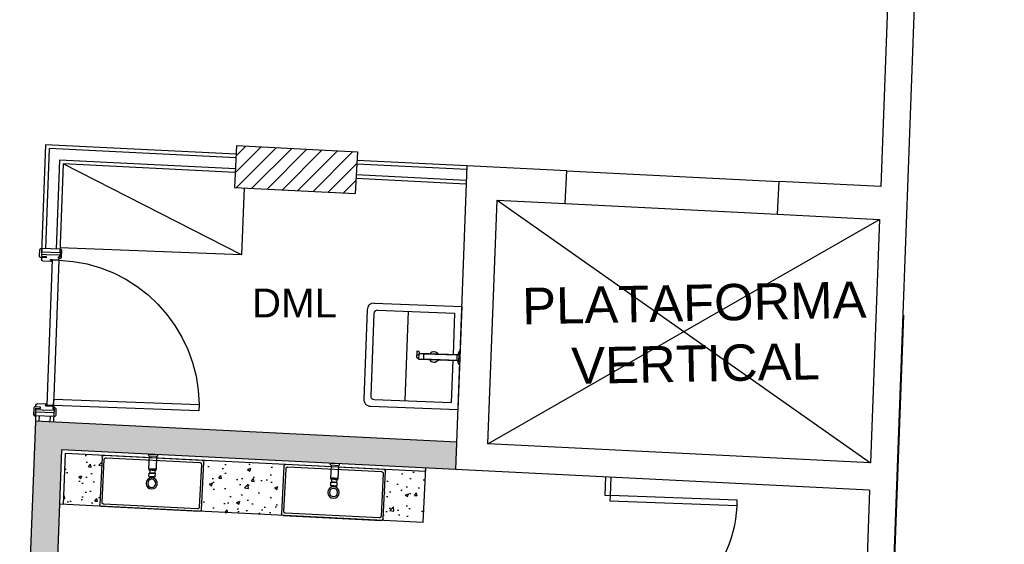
# Model space of a CAD drawing. Header units: inches. Extents: x 352 to 438, y 0 to 186.
# Tile 35 of 40: x 414.9 to 420.31, y 156.27 to 159.16. Entities that reach past the tile are written whole.
import ezdxf

# ---------------------------------------------------------------- set-up
doc = ezdxf.new("R2010")
doc.units = ezdxf.units.IN
doc.header["$MEASUREMENT"] = 0
doc.linetypes.add('DASHED2', pattern=[0.375, 0.25, -0.125])
for name, color, linetype in [('TJ-CONSTRUIR', 11, 'Continuous'), ('TJ-DIVISORIA', 96, 'Continuous'), ('TJ-DRYWALL', 132, 'Continuous'), ('TJ-ESQUADRIA2', 2, 'Continuous'), ('TJ-ESQUADRIAS', 2, 'Continuous'), ('TJ-GRANITOCORTE', 3, 'Continuous'), ('TJ-GRANITOVISTA', 2, 'Continuous'), ('TJ-HACHURA', 8, 'Continuous'), ('TJ-MARCENARIA', 2, 'Continuous'), ('TJ-MOBILIARIOHIDRO', 2, 'Continuous'), ('TJ-PAREDE', 5, 'Continuous'), ('TJ-PAREDECORTE', 5, 'Continuous'), ('TJ-PILARES', 6, 'Continuous'), ('TJ-PISO', 1, 'Continuous'), ('TJ-TEXTO01', 1, 'Continuous'), ('TJ-TEXTO03 1PARA100', 3, 'Continuous')]:
    doc.layers.add(name, color=color, linetype=linetype)
doc.styles.add('ARIAL', font='arial.ttf')
doc.styles.get("Standard").update_dxf_attribs({"font": 'arial.ttf'})

# ---------------------------------------------------------------- blocks, each defined once
blk = doc.blocks.new('TORNEIRA-PAREDE-DECA')
at = {"layer": 'TJ-MOBILIARIOHIDRO'}
for p, q in [((0.025, 0), (-0.025, 0)), ((-0.025, -0.0067), (-0.025, 0)), ((0.025, -0.0067), (0.025, 0)), ((-0.0193, -0.0097), (-0.022, -0.0097)), ((-0.0194, -0.0097), (-0.0194, -0.0816)), ((0.022, -0.0097), (-0.0193, -0.0097)), ((0.0194, -0.0816), (0.0194, -0.0097)), ((-0.0194, -0.0816), (-0.0193, -0.0816)), ((-0.0194, -0.0816), (-0.0194, -0.0865)), ((-0.0194, -0.0816), (0, -0.0816)), ((-0.0194, -0.0865), (-0.0194, -0.0865)), ((-0.0183, -0.0876), (-0.0194, -0.0865)), ((-0.0193, -0.0816), (-0.0193, -0.0865)), ((-0.0183, -0.0876), (0.0161, -0.0876)), ((-0.0154, -0.1039), (-0.0175, -0.1039)), ((-0.0175, -0.1221), (-0.0175, -0.1039)), ((-0.0156, -0.1039), (-0.0136, -0.1039)), ((0.0175, -0.1039), (-0.0154, -0.1039)), ((-0.0149, -0.0816), (-0.0125, -0.0816)), ((-0.0149, -0.0816), (-0.0149, -0.0866)), ((-0.0125, -0.0866), (-0.0149, -0.0866)), ((-0.0142, -0.0886), (-0.0142, -0.1039)), ((-0.0135, -0.1039), (-0.0136, -0.1039)), ((-0.0135, -0.1039), (-0.0001, -0.1039)), ((-0.0125, -0.0816), (-0.0125, -0.0866)), ((-0.0017, -0.0816), (0.0017, -0.0816)), ((-0.0017, -0.0816), (-0.0017, -0.0866)), ((0.0017, -0.0866), (-0.0017, -0.0866)), ((0, -0.1039), (-0.0001, -0.1039)), ((0, -0.0816), (0.0194, -0.0816)), ((0.0001, -0.1039), (0, -0.1039)), ((0.0001, -0.1039), (0.0135, -0.1039)), ((0.0017, -0.0816), (0.0017, -0.0866)), ((0.0125, -0.0816), (0.0148, -0.0816)), ((0.0125, -0.0816), (0.0125, -0.0866)), ((0.0125, -0.0866), (0.0148, -0.0866)), ((0.0136, -0.1039), (0.0135, -0.1039)), ((0.0136, -0.1039), (0.0137, -0.1039)), ((0.0137, -0.1039), (0.0156, -0.1039)), ((0.0142, -0.0886), (0.0142, -0.1039)), ((0.0148, -0.0816), (0.0148, -0.0866)), ((0.0161, -0.0876), (0.0184, -0.0876)), ((0.0175, -0.1221), (0.0175, -0.1039)), ((0.0184, -0.0876), (0.0194, -0.0866)), ((0.0193, -0.0816), (0.0194, -0.0816)), ((0.0193, -0.0816), (0.0193, -0.0866)), ((0.0193, -0.0866), (0.0194, -0.0866)), ((0.0194, -0.0816), (0.0194, -0.0866)), ((-0.0137, -0.1241), (-0.0156, -0.1241))]:
    blk.add_line(p, q, dxfattribs=at)
for points in [[(-0.0149, -0.0866), (-0.015, -0.0867), (-0.0152, -0.0868), (-0.0153, -0.0869), (-0.0154, -0.0869), (-0.0155, -0.087), (-0.0156, -0.087), (-0.0157, -0.0871), (-0.0158, -0.0872), (-0.016, -0.0872), (-0.0161, -0.0873), (-0.0163, -0.0873), (-0.0164, -0.0874), (-0.0165, -0.0874), (-0.0167, -0.0874), (-0.0168, -0.0874), (-0.017, -0.0874), (-0.0171, -0.0875), (-0.0172, -0.0874), (-0.0174, -0.0874), (-0.0175, -0.0874), (-0.0177, -0.0874), (-0.0178, -0.0874), (-0.018, -0.0873), (-0.0181, -0.0873), (-0.0183, -0.0872), (-0.0184, -0.0871), (-0.0186, -0.0871), (-0.0187, -0.087), (-0.0189, -0.0869), (-0.019, -0.0868), (-0.0192, -0.0867), (-0.0193, -0.0865)], [(-0.0017, -0.0866), (-0.0021, -0.0867), (-0.0025, -0.0868), (-0.0029, -0.0869), (-0.0033, -0.087), (-0.0036, -0.0871), (-0.004, -0.0872), (-0.0044, -0.0873), (-0.0048, -0.0873), (-0.0051, -0.0874), (-0.0055, -0.0874), (-0.0059, -0.0874), (-0.0062, -0.0875), (-0.0066, -0.0875), (-0.007, -0.0875), (-0.0073, -0.0875), (-0.0077, -0.0875), (-0.0081, -0.0875), (-0.0084, -0.0874), (-0.0088, -0.0874), (-0.0092, -0.0873), (-0.0095, -0.0873), (-0.0099, -0.0872), (-0.0103, -0.0872), (-0.0106, -0.0871), (-0.011, -0.087), (-0.0114, -0.0869), (-0.0117, -0.0868), (-0.0121, -0.0867), (-0.0125, -0.0866)], [(0.0017, -0.0866), (0.0021, -0.0867), (0.0025, -0.0868), (0.0028, -0.0869), (0.0032, -0.087), (0.0036, -0.0871), (0.004, -0.0872), (0.0044, -0.0873), (0.0047, -0.0873), (0.0051, -0.0874), (0.0055, -0.0874), (0.0058, -0.0874), (0.0062, -0.0875), (0.0066, -0.0875), (0.0069, -0.0875), (0.0073, -0.0875), (0.0076, -0.0875), (0.008, -0.0875), (0.0084, -0.0874), (0.0087, -0.0874), (0.0091, -0.0874), (0.0095, -0.0873), (0.0098, -0.0872), (0.0102, -0.0872), (0.0106, -0.0871), (0.0109, -0.087), (0.0113, -0.0869), (0.0117, -0.0868), (0.0121, -0.0867), (0.0125, -0.0866)], [(0.0163, -0.0874), (0.0161, -0.0874), (0.016, -0.0873), (0.0159, -0.0873), (0.0157, -0.0872), (0.0156, -0.0871), (0.0155, -0.0871), (0.0154, -0.087), (0.0153, -0.087), (0.0152, -0.0869), (0.0151, -0.0868), (0.0149, -0.0867), (0.0148, -0.0866)], [(0.0163, -0.0874), (0.0164, -0.0874), (0.0166, -0.0875), (0.0167, -0.0875), (0.0168, -0.0875), (0.017, -0.0875), (0.0171, -0.0875), (0.0173, -0.0875), (0.0174, -0.0875), (0.0176, -0.0875), (0.0177, -0.0874), (0.0178, -0.0874), (0.018, -0.0874), (0.0181, -0.0873), (0.0182, -0.0873), (0.0183, -0.0872), (0.0184, -0.0872), (0.0185, -0.0871), (0.0186, -0.0871), (0.0187, -0.087), (0.0188, -0.0869), (0.019, -0.0868), (0.0192, -0.0867), (0.0193, -0.0866)]]:
    blk.add_lwpolyline(points, dxfattribs=at)
for centre, radius, start, end in [((-0.022, -0.0067), 0.003, 180, 270), ((0.022, -0.0067), 0.003, 270, 0), ((-0.0193, -0.0863), 0.000275, 250.8093, 269.1415), ((-0.0152, -0.0886), 0.001, 0, 90), ((0.0152, -0.0886), 0.001, 90, 180), ((-0.0155, -0.1221), 0.002, 180, 268.2164), ((0, 0.3757), 0.5, 268.2164, 270), ((0, 0.3757), 0.5, 270, 271.7836), ((0.0155, -0.1221), 0.002, 271.7836, 0)]:
    blk.add_arc(centre, radius, start, end, dxfattribs=at)
blk = doc.blocks.new('CUBA-RETANGULAR')
at = {"layer": 'TJ-MOBILIARIOHIDRO'}
for p, q in [((-0.28, -0.131), (-0.28, 0.131)), ((-0.271, 0.14), (0.271, 0.14)), ((-0.2675, 0.1175), (-0.2675, -0.1175)), ((0.2575, 0.1275), (-0.2575, 0.1275)), ((0.2675, -0.1175), (0.2675, 0.1175)), ((0.28, 0.131), (0.28, -0.131)), ((0.271, -0.14), (-0.271, -0.14)), ((-0.2575, -0.1275), (0.2575, -0.1275))]:
    blk.add_line(p, q, dxfattribs=at)
for points in [[(-0.2575, 0.1275, 0), (-0.2585, 0.1275, 0), (-0.2595, 0.1273, 0), (-0.2604, 0.1271, 0), (-0.2614, 0.1268, 0), (-0.2622, 0.1263, 0), (-0.2631, 0.1258, 0), (-0.2639, 0.1253, 0), (-0.2646, 0.1246, 0), (-0.2653, 0.1239, 0), (-0.2658, 0.1231, 0), (-0.2663, 0.1222, 0), (-0.2668, 0.1214, 0), (-0.2671, 0.1204, 0), (-0.2673, 0.1195, 0), (-0.2675, 0.1185, 0), (-0.2675, 0.1175, 0)], [(0.2675, 0.1175, 0), (0.2675, 0.1185, 0), (0.2673, 0.1195, 0), (0.2671, 0.1204, 0), (0.2668, 0.1214, 0), (0.2663, 0.1222, 0), (0.2658, 0.1231, 0), (0.2653, 0.1239, 0), (0.2646, 0.1246, 0), (0.2639, 0.1253, 0), (0.2631, 0.1258, 0), (0.2622, 0.1263, 0), (0.2614, 0.1268, 0), (0.2604, 0.1271, 0), (0.2595, 0.1273, 0), (0.2585, 0.1275, 0), (0.2575, 0.1275, 0)], [(-0.2675, -0.1175, 0), (-0.2675, -0.1185, 0), (-0.2673, -0.1195, 0), (-0.2671, -0.1204, 0), (-0.2668, -0.1214, 0), (-0.2663, -0.1222, 0), (-0.2658, -0.1231, 0), (-0.2653, -0.1239, 0), (-0.2646, -0.1246, 0), (-0.2639, -0.1253, 0), (-0.2631, -0.1258, 0), (-0.2622, -0.1263, 0), (-0.2614, -0.1268, 0), (-0.2604, -0.1271, 0), (-0.2595, -0.1273, 0), (-0.2585, -0.1275, 0), (-0.2575, -0.1275, 0)], [(0.2575, -0.1275, 0), (0.2585, -0.1275, 0), (0.2595, -0.1273, 0), (0.2604, -0.1271, 0), (0.2614, -0.1268, 0), (0.2622, -0.1263, 0), (0.2631, -0.1258, 0), (0.2639, -0.1253, 0), (0.2646, -0.1246, 0), (0.2653, -0.1239, 0), (0.2658, -0.1231, 0), (0.2663, -0.1222, 0), (0.2668, -0.1214, 0), (0.2671, -0.1204, 0), (0.2673, -0.1195, 0), (0.2675, -0.1185, 0), (0.2675, -0.1175, 0)]]:
    blk.add_polyline3d(points, dxfattribs=at)
at = {"layer": 'TJ-MOBILIARIOHIDRO', "color": 1}
for radius in [0.031, 0.0225]:
    blk.add_circle((0, 0), radius, dxfattribs=at)
at = {"layer": 'TJ-MOBILIARIOHIDRO'}
for centre, start, end in [((-0.271, 0.131), 90, 180), ((0.271, 0.131), 0, 90), ((-0.271, -0.131), 180, 270), ((0.271, -0.131), 270, 0)]:
    blk.add_arc(centre, 0.009, start, end, dxfattribs=at)
blk = doc.blocks.new('PORTA 80 GRADE 10')
at = {"layer": 'TJ-ESQUADRIAS', "linetype": 'Continuous', "ltscale": 30}
h = blk.add_hatch(dxfattribs=at)
h.set_pattern_fill('ANSI32', color=252, scale=0.002, style=0)
h.set_pattern_definition([(45, (-24.987796, 74.9285568), (-0.000530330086, 0.000530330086), []), (45, (-24.9874424, 74.9285568), (-0.000530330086, 0.000530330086), [])])
h.paths.add_polyline_path([(-0.8394, -0.0563), (-0.8394, -0.0541), (-0.8389, -0.0541, 1.192513), (-0.8389, -0.0535), (-0.8394, -0.0535), (-0.8394, -0.0521), (-0.8389, -0.0521, 0.041645), (-0.8389, -0.0521, 0.000003), (-0.8389, -0.0521, 1), (-0.8389, -0.0514, 0.045988), (-0.8389, -0.0514), (-0.8411, -0.0514, 1.142539), (-0.8411, -0.0521, 0.013689), (-0.8411, -0.0521), (-0.8406, -0.0521), (-0.8406, -0.0535), (-0.841, -0.0535, 1.124804), (-0.8411, -0.0541), (-0.8406, -0.0541), (-0.8406, -0.0563), (-0.8421, -0.0563), (-0.8421, -0.0593, -0.183959), (-0.8351, -0.0604, -0.115771), (-0.8365, -0.0607), (-0.8383, -0.0607, 1), (-0.8383, -0.0614), (-0.8365, -0.0614, 0.383202), (-0.8325, -0.0581), (-0.8325, -0.0563)])
h.paths.add_polyline_path([(-0.8411, -0.0573), (-0.8411, -0.0581, -0.159727), (-0.8344, -0.0596, 0.165409), (-0.8335, -0.058), (-0.8335, -0.0573)], flags=16)
h = blk.add_hatch(dxfattribs=at)
h.set_pattern_fill('ANSI32', color=252, scale=0.002, style=0)
h.set_pattern_definition([(135, (24.107796, 74.9285568), (0.000530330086, 0.000530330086), []), (135, (24.1074424, 74.9285568), (0.000530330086, 0.000530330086), [])])
h.paths.add_polyline_path([(-0.0406, -0.0563), (-0.0406, -0.0541), (-0.0411, -0.0541, -1.192513), (-0.0411, -0.0535), (-0.0406, -0.0535), (-0.0406, -0.0521), (-0.0411, -0.0521, -0.041645), (-0.0411, -0.0521, -0.000003), (-0.0411, -0.0521, -1), (-0.0411, -0.0514, -0.045988), (-0.0411, -0.0514), (-0.0389, -0.0514, -1.142539), (-0.0389, -0.0521, -0.013689), (-0.0389, -0.0521), (-0.0394, -0.0521), (-0.0394, -0.0535), (-0.039, -0.0535, -1.124804), (-0.0389, -0.0541), (-0.0394, -0.0541), (-0.0394, -0.0563), (-0.0379, -0.0563), (-0.0379, -0.0593, 0.183959), (-0.0449, -0.0604, 0.115771), (-0.0435, -0.0607), (-0.0417, -0.0607, -1), (-0.0417, -0.0614), (-0.0435, -0.0614, -0.383202), (-0.0475, -0.0581), (-0.0475, -0.0563)])
h.paths.add_polyline_path([(-0.0389, -0.0573), (-0.0389, -0.0581, 0.159727), (-0.0456, -0.0596, -0.165409), (-0.0465, -0.058), (-0.0465, -0.0573)], flags=16)
at = {"layer": 'TJ-ESQUADRIAS', "color": 2}
for p, q in [((-0.8675, 0), (-0.8585, 0)), ((-0.0125, 0), (-0.0215, 0))]:
    blk.add_line(p, q, dxfattribs=at)
at = {"layer": 'TJ-ESQUADRIAS'}
for p, q in [((-0.8675, -0.026), (-0.8675, 0)), ((-0.8675, -0.1), (-0.8675, -0.026)), ((-0.8585, 0), (-0.8585, -0.026)), ((-0.8585, -0.026), (-0.8505, -0.026)), ((-0.8505, 0), (-0.8405, 0)), ((-0.8505, -0.026), (-0.8505, 0)), ((-0.8415, -0.051), (-0.8415, -0.056)), ((-0.8385, -0.051), (-0.8415, -0.051)), ((-0.8385, -0.056), (-0.8385, -0.051)), ((-0.8325, -0.0539), (-0.8346, -0.056)), ((-0.8325, -0.008), (-0.8325, -0.0539)), ((-0.0475, -0.008), (-0.0475, -0.0539)), ((-0.0475, -0.0539), (-0.0454, -0.056)), ((-0.0415, -0.051), (-0.0385, -0.051)), ((-0.0415, -0.056), (-0.0415, -0.051)), ((-0.0295, 0), (-0.0395, 0)), ((-0.0385, -0.051), (-0.0385, -0.056)), ((-0.0295, -0.026), (-0.0295, 0)), ((-0.0215, -0.026), (-0.0295, -0.026)), ((-0.0215, 0), (-0.0215, -0.026)), ((-0.0125, -0.036), (-0.0125, 0)), ((-0.0125, -0.1), (-0.0125, -0.036)), ((-0.8585, -0.1), (-0.8675, -0.1)), ((-0.8585, -0.094), (-0.8585, -0.1)), ((-0.8505, -0.094), (-0.8585, -0.094)), ((-0.8505, -0.1), (-0.8505, -0.094)), ((-0.8415, -0.056), (-0.8425, -0.056)), ((-0.8425, -0.056), (-0.8425, -0.092)), ((-0.8346, -0.056), (-0.8385, -0.056)), ((-0.0454, -0.056), (-0.0415, -0.056)), ((-0.0385, -0.056), (-0.0375, -0.056)), ((-0.0375, -0.056), (-0.0375, -0.092)), ((-0.0295, -0.094), (-0.0215, -0.094)), ((-0.0295, -0.1), (-0.0295, -0.094)), ((-0.0215, -0.094), (-0.0215, -0.1)), ((-0.0215, -0.1), (-0.0125, -0.1))]:
    blk.add_line(p, q, dxfattribs=at)
for points in [[(-0.858, -0.021), (-0.855, -0.024), (-0.8505, -0.024), (-0.8505, 0.003, 0.414214), (-0.8585, 0.011), (-0.8925, 0.011, 0.414214), (-0.9005, 0.003), (-0.9005, 0), (-0.858, 0)], [(-0.022, -0.021), (-0.025, -0.024), (-0.0295, -0.024), (-0.0295, 0.003, -0.414214), (-0.0215, 0.011), (0.0125, 0.011, -0.414214), (0.0205, 0.003), (0.0205, 0), (-0.022, 0)], [(-0.895, -0.1), (-0.893, -0.102), (-0.893, -0.103), (-0.858, -0.103), (-0.858, -0.098), (-0.855, -0.095), (-0.8505, -0.095), (-0.8505, -0.103, -0.414214), (-0.8585, -0.111), (-0.8925, -0.111, -0.414214), (-0.9005, -0.103), (-0.9005, -0.1)], [(0.015, -0.1), (0.013, -0.102), (0.013, -0.103), (-0.022, -0.103), (-0.022, -0.098), (-0.025, -0.095), (-0.0295, -0.095), (-0.0295, -0.103, 0.414214), (-0.0215, -0.111), (0.0125, -0.111, 0.414214), (0.0205, -0.103), (0.0205, -0.1)]]:
    blk.add_lwpolyline(points, format="xyb", close=True, dxfattribs=at)
at = {"layer": 'TJ-ESQUADRIAS', "color": 252, "linetype": 'Continuous'}
for points in [[(-0.8335, -0.058, -0.165409), (-0.8344, -0.0596, 0.159727), (-0.8411, -0.0581), (-0.8411, -0.0573), (-0.8335, -0.0573)], [(-0.0465, -0.058, 0.165409), (-0.0456, -0.0596, -0.159727), (-0.0389, -0.0581), (-0.0389, -0.0573), (-0.0465, -0.0573)]]:
    blk.add_lwpolyline(points, format="xyb", close=True, dxfattribs=at)
at = {"layer": 'TJ-ESQUADRIAS'}
blk.add_lwpolyline([(-0.0405, -0.0965), (-0.0405, -0.0615), (-0.8405, -0.0615), (-0.8405, -0.0965), (-0.0405, -0.0965)], dxfattribs=at)
at = {"layer": 'TJ-ESQUADRIAS', "color": 1, "linetype": 'DASHED2', "ltscale": 5}
blk.add_lwpolyline([(-0.0755, -0.8965), (-0.0405, -0.8965), (-0.0405, -0.0965), (-0.0755, -0.0965), (-0.0755, -0.8965)], dxfattribs=at)
at = {"layer": 'TJ-ESQUADRIAS'}
for centre, start, end in [((-0.8405, -0.008), 0, 90), ((-0.0395, -0.008), 90, 180), ((-0.8505, -0.092), 270, 0), ((-0.0295, -0.092), 180, 270)]:
    blk.add_arc(centre, 0.008, start, end, dxfattribs=at)
at = {"layer": 'TJ-ESQUADRIAS', "color": 1, "linetype": 'DASHED2', "ltscale": 5}
blk.add_arc((-0.0397, -0.0965), 0.8008, 180, 267.4377, dxfattribs=at)
at = {"layer": 'TJ-PAREDECORTE', "linetype": 'Continuous'}
for p, q in [((-0.88, -0.1), (-0.88, 0)), ((0, -0.1), (0, 0))]:
    blk.add_line(p, q, dxfattribs=at)
blk = doc.blocks.new('Tan-p02')
at = {"color": 2}
for p, q in [((0.0194, -0.2142), (0.0194, 0.2958)), ((0.0194, 0.2958), (0.6194, 0.2958)), ((0.3569, 0.2958), (0.2819, 0.2958)), ((0.2819, 0.2958), (0.2819, 0.2908)), ((0.3569, 0.2908), (0.2819, 0.2908)), ((0.3569, 0.2958), (0.3569, 0.2908)), ((0.6194, -0.2142), (0.6194, 0.2958)), ((0.0594, -0.1942), (0.0594, 0.2558)), ((0.0594, 0.2558), (0.3021, 0.2558)), ((0.3021, 0.2828), (0.3021, 0.0585)), ((0.3044, 0.2808), (0.3044, 0.0858)), ((0.3344, 0.2808), (0.3044, 0.2808)), ((0.3344, 0.2808), (0.3344, 0.0858)), ((0.3367, 0.2828), (0.3367, 0.0585)), ((0.3367, 0.2558), (0.5794, 0.2558)), ((0.5794, -0.1942), (0.5794, 0.2558)), ((0.2885, 0.0555), (0.3021, 0.0608)), ((0.3022, 0.0578), (0.3043, 0.084)), ((0.3326, 0.0858), (0.3063, 0.0858)), ((0.3346, 0.084), (0.3366, 0.0578)), ((0.2881, 0.0459), (0.2885, 0.0555)), ((0.311, 0.047), (0.2881, 0.0459)), ((0.3041, 0.0565), (0.3347, 0.0565)), ((0.3118, 0.0453), (0.3074, 0.0565)), ((0.3268, 0.0454), (0.3313, 0.0565)), ((0.0594, -0.0142), (0.5794, -0.0142)), ((0.0794, -0.2142), (0.5594, -0.2142)), ((0.0594, -0.2542), (0.5794, -0.2542))]:
    blk.add_line(p, q, dxfattribs=at)
for points in [[(0.3119, 0.0453, 0.236739), (0.3123, 0.0446, 0.08552), (0.3141, 0.0437, 0.043127), (0.3164, 0.0432, 0.031837), (0.3194, 0.043, 0.031837), (0.3225, 0.0432, 0.043127), (0.3247, 0.0437, 0.08552), (0.3266, 0.0446, 0.236739), (0.3269, 0.0453, 0.159785), (0.3268, 0.0458, 0.08552)], [(0.312, 0.0456, 0.077146), (0.3119, 0.0453, 0.236739)]]:
    blk.add_lwpolyline(points, format="xyb", dxfattribs=at)
for centre, radius, start, end in [((0.2779, 0.2515), 0.0395, 47.87745, 84.19758), ((0.3609, 0.2516), 0.0395, 95.79617, 132.12881), ((0.3194, 0.1458), 0.03, 125.21643, 234.78357), ((0.3194, 0.1458), 0.03, 305.21643, 54.78357), ((0.3041, 0.0585), 0.002, 180, 270), ((0.3063, 0.0838), 0.002, 90, 175.52186), ((0.3326, 0.0838), 0.002, 4.47814, 90), ((0.3347, 0.0585), 0.002, 270, 0), ((0.0594, -0.2142), 0.04, 180, 270), ((0.0794, -0.1942), 0.02, 180, 270), ((0.5594, -0.1942), 0.02, 270, 360), ((0.5794, -0.2142), 0.04, 270, 0)]:
    blk.add_arc(centre, radius, start, end, dxfattribs=at)

msp = doc.modelspace()

# ---------------------------------------------------------------- hatches: boundary and pattern name
at = {"layer": 'TJ-CONSTRUIR'}
h = msp.add_hatch(color=256, dxfattribs=at)
h.dxf.hatch_style = 1
h.paths.add_polyline_path([(417.3018, 156.8353), (417.0621, 156.8473), (417.0565, 156.6974), (417.2962, 156.6854)])
h.paths.add_polyline_path([(417.0621, 156.8473), (416.8923, 156.8558), (416.8867, 156.7059), (417.0565, 156.6974)])
h.paths.add_polyline_path([(416.8923, 156.8558), (414.9845, 156.9513), (414.9342, 155.5974), (415.084, 155.5899), (415.1287, 156.7939), (416.8867, 156.7059)])
h.paths.add_polyline_path([(415.084, 155.5899), (414.9342, 155.5974), (414.9212, 155.2476), (415.1209, 155.2376), (415.1262, 155.3782), (415.0762, 155.38)])
h.paths.add_polyline_path([(415.1209, 155.2376), (414.9212, 155.2476), (414.9207, 155.2357), (415.1206, 155.2283)])
h.paths.add_polyline_path([(416.1055, 155.3418), (416.0055, 155.3455), (416, 155.1956), (416.0999, 155.1919)])
at = {"layer": 'TJ-HACHURA', "linetype": 'Continuous'}
h = msp.add_hatch(dxfattribs=at)
h.set_pattern_fill('AR-CONC', color=8, scale=0.025)
h.set_pattern_definition([(50, (3.68957, 8.43552), (0.179315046, -0.015688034), [0.01875, -0.20625]), (355, (3.68957, 8.43552), (-0.03468783, 0.18804803), [0.015, -0.165]), (100.451444, (3.70451, 8.43421), (0.14462721, 0.17236), [0.01593505, -0.17528553]), (46.1842, (3.68957, 8.48552), (0.26681033, -0.04137982), [0.028125, -0.309375]), (96.635635, (3.7118, 8.48207), (0.23366549, 0.24352965), [0.02390259, -0.26292844]), (351.184164, (3.68957, 8.48552), (0.23366549, 0.24352965), [0.0225, -0.2475]), (21, (3.71457, 8.47302), (0.149226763, -0.100654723), [0.01875, -0.20625]), (326, (3.71457, 8.47302), (0.06082883, 0.18128751), [0.015, -0.165]), (71.451445, (3.727, 8.46463), (0.210055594, 0.08063279), [0.01593505, -0.17528553]), (37.5, (3.689567, 8.43552), (0.003039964, 0.083223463), [0, -0.163, 0, -0.1675, 0, -0.165625]), (7.5, (3.68957, 8.43552), (0.065767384, 0.098602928), [0, -0.0955, 0, -0.15925, 0, -0.063125]), (327.5, (3.633817, 8.43552), (0.133455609, -0.005638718), [0, -0.0625, 0, -0.195, 0, -0.25875]), (317.5, (3.60882, 8.43552), (0.145796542, 0.025026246), [0, -0.08125, 0, -0.1295, 0, -0.18375])])
h.paths.add_polyline_path([(417.1312, 156.6736), (416.9024, 156.6851, -0.414214), (416.911, 156.6756), (416.8979, 156.4139, -0.414214), (416.8884, 156.4054), (417.1172, 156.3939)])
h.paths.add_polyline_path([(416.3517, 156.7036, -0.414214), (416.3611, 156.7122), (415.9027, 156.7351, -0.414214), (415.9112, 156.7257), (415.8981, 156.464, -0.414214), (415.8886, 156.4555), (416.3471, 156.4325, -0.414214), (416.3386, 156.442)])
h.paths.add_polyline_path([(415.3519, 156.7537, -0.414214), (415.3613, 156.7622), (415.148, 156.7729), (415.1376, 156.4931), (415.3473, 156.4826, -0.414214), (415.3388, 156.492)])
at = {"layer": 'TJ-PILARES'}
h = msp.add_hatch(dxfattribs=at)
h.set_pattern_fill('ANSI31', color=8, scale=0.5)
h.set_pattern_definition([(45, (3.689567, 8.43552), (-0.044194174, 0.044194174), [])])
h.paths.add_polyline_path([(412.3399, 155.7099), (411.9299, 155.7099), (411.9299, 155.4549), (412.3399, 155.4549)])
h.paths.add_polyline_path([(416.3081, 155.5444), (416.1133, 155.5516), (416.0761, 154.5523), (416.271, 154.5451)])
h.paths.add_polyline_path([(412.0847, 165.3149), (411.8647, 165.3149), (411.8647, 164.6949), (412.0847, 164.6949)])
h.paths.add_polyline_path([(418.4996, 165.3076), (418.3047, 165.3149), (418.2811, 164.6803), (418.476, 164.6731)])
h.paths.add_polyline_path([(418.3876, 162.1596), (418.1877, 162.167), (418.1643, 161.5375), (418.3642, 161.53)])
h.paths.add_polyline_path([(412.4853, 161.9049), (411.8603, 161.9049), (411.8605, 161.7099), (412.4855, 161.7099)])
h.paths.add_polyline_path([(412.4965, 158.8299), (412.496, 158.8299), (412.496, 158.8699), (411.856, 158.8699), (411.8583, 158.6799), (412.4984, 158.6799)])
h.paths.add_polyline_path([(416.7499, 158.31), (416.0857, 158.3432), (416.0803, 158.2359), (416.7445, 158.2026)])
h.paths.add_polyline_path([(416.756, 158.4324), (416.0919, 158.4656), (416.0857, 158.3432), (416.7499, 158.31)])
h.paths.add_polyline_path([(417.2608, 168.2149), (416.7008, 168.2149), (416.7008, 168.0649), (417.2608, 168.0649)])
h.paths.add_polyline_path([(412.5008, 168.2149), (411.8808, 168.2149), (411.8808, 168.0649), (412.5008, 168.0649)])

# ---------------------------------------------------------------- linework, layer by layer
at = {"layer": 'TJ-DIVISORIA'}
msp.add_line((415.0809, 158.4689), (415.0809, 158.4684), dxfattribs=at)
at = {"layer": 'TJ-DRYWALL'}
for p, q in [((415.041, 158.4704), (415.019, 157.8794)), ((415.0602, 158.4494), (415.0397, 157.8986)), ((416.0895, 158.4179), (415.041, 158.4704)), ((416.0885, 158.3979), (415.0602, 158.4494)), ((415.1179, 158.3865), (415.0997, 157.8964)), ((416.0855, 158.338), (415.1179, 158.3865)), ((417.3583, 158.3543), (416.7536, 158.3846)), ((415.1371, 158.3655), (415.1189, 157.8757)), ((416.0845, 158.318), (415.1371, 158.3655)), ((417.3573, 158.3344), (416.7526, 158.3646)), ((417.3532, 158.2545), (416.7486, 158.2847)), ((417.3542, 158.2744), (416.7496, 158.3047)), ((415.1197, 157.8957), (415.0197, 157.8994)), ((415.1189, 157.8757), (415.019, 157.8794)), ((414.9863, 157), (414.9845, 156.9513)), ((415.0855, 156.9763), (414.9856, 156.98)), ((415.0862, 156.9963), (414.9863, 157)), ((415.0055, 156.9793), (415.0045, 156.9506)), ((415.0655, 156.9771), (415.0644, 156.9471)), ((415.0862, 156.9963), (415.0844, 156.9463))]:
    msp.add_line(p, q, dxfattribs=at)
at = {"layer": 'TJ-ESQUADRIA2'}
msp.add_lwpolyline([(418.1454, 156.513), (418.8449, 156.487), (418.846, 156.517), (418.1465, 156.543)], close=True, dxfattribs=at)
at = {"layer": 'TJ-ESQUADRIA2', "color": 1}
msp.add_arc((418.1706, 156.517), 0.6754, 265.7423, 0, dxfattribs=at)
at = {"layer": 'TJ-GRANITOCORTE'}
for p, q in [((418.1202, 156.6441), (418.1165, 156.5441)), ((418.1502, 156.643), (418.1465, 156.543)), ((418.1165, 156.5441), (418.1465, 156.543))]:
    msp.add_line(p, q, dxfattribs=at)
at = {"layer": 'TJ-GRANITOVISTA', "color": 3}
for p, q in [((415.148, 156.7729), (415.1376, 156.4931)), ((417.1312, 156.6736), (415.148, 156.7729)), ((417.1312, 156.6736), (417.1322, 156.6936)), ((415.1376, 156.4931), (415.1176, 156.4941))]:
    msp.add_line(p, q, dxfattribs=at)
at = {"layer": 'TJ-GRANITOVISTA'}
for q in [(417.1322, 156.6936), (415.1195, 156.494)]:
    msp.add_line((417.1172, 156.3939), q, dxfattribs=at)
at = {"layer": 'TJ-MARCENARIA'}
for p, q in [((416.1192, 157.8657), (415.1371, 158.3655)), ((416.1329, 158.2333), (416.1192, 157.8657)), ((416.1192, 157.8657), (415.1199, 157.9029))]:
    msp.add_line(p, q, dxfattribs=at)
at = {"layer": 'TJ-PAREDE'}
for p, q in [((419.5562, 152.0952), (420.3148, 172.5008)), ((420.1276, 171.4749), (419.6356, 158.2403)), ((416.0919, 158.4656), (416.0803, 158.2359)), ((416.0919, 158.4656), (416.756, 158.4324)), ((416.756, 158.4324), (416.7445, 158.2026)), ((417.3583, 158.3543), (417.2962, 156.6854)), ((417.9076, 158.3268), (417.3583, 158.3543)), ((417.8986, 158.1471), (417.9076, 158.3268)), ((419.0671, 158.0885), (419.0761, 158.2683)), ((419.6356, 158.2403), (419.0761, 158.2683)), ((416.0803, 158.2359), (416.7445, 158.2026)), ((417.4743, 156.8266), (417.5241, 158.1658)), ((417.5241, 158.1658), (417.8986, 158.1471)), ((419.0671, 158.0885), (419.6289, 158.0604)), ((419.6289, 158.0604), (419.5791, 156.7212)), ((419.7594, 157.5336), (419.6491, 154.565)), ((414.9845, 156.9513), (414.9207, 155.2357)), ((417.3037, 156.8352), (414.9845, 156.9513)), ((419.5791, 156.7212), (417.4743, 156.8266)), ((415.1287, 156.7939), (415.0762, 155.38)), ((417.2962, 156.6854), (415.1287, 156.7939)), ((419.5735, 156.5713), (417.2962, 156.6854)), ((419.5735, 156.5713), (419.525, 155.2647))]:
    msp.add_line(p, q, dxfattribs=at)
at = {"layer": 'TJ-PISO'}
for p, q in [((417.9076, 158.3268), (419.0761, 158.2683)), ((417.8986, 158.1471), (419.0671, 158.0885))]:
    msp.add_line(p, q, dxfattribs=at)
at = {"layer": 'TJ-TEXTO01'}
for p, q in [((417.5241, 158.1658), (419.5791, 156.7212)), ((417.4743, 156.8266), (419.6289, 158.0604))]:
    msp.add_line(p, q, dxfattribs=at)

# ---------------------------------------------------------------- block references
at = {"xscale": 0.9448818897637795, "yscale": 0.9448818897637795, "zscale": 0.9448818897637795, "rotation": 267.8711311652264}
msp.add_blockref('Tan-p02', (417.0514, 157.6104), dxfattribs=at)
at = {"xscale": -1, "rotation": 357.1326454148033}
for p in [(415.633, 156.7687), (416.6328, 156.7186)]:
    msp.add_blockref('TORNEIRA-PAREDE-DECA', p, dxfattribs=at)
at = {"layer": 'TJ-ESQUADRIA2', "linetype": 'Continuous', "xscale": -1, "rotation": 87.87113116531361}
msp.add_blockref('PORTA 80 GRADE 10', (414.9863, 157), dxfattribs=at)
at = {"layer": 'TJ-MOBILIARIOHIDRO', "xscale": -1, "rotation": 177.1326454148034}
for p in [(415.625, 156.6089), (416.6248, 156.5588)]:
    msp.add_blockref('CUBA-RETANGULAR', p, dxfattribs=at)

# ---------------------------------------------------------------- texts
at = {"layer": 'TJ-TEXTO01', "insert": (418.5516, 157.7002), "char_height": 0.2, "attachment_point": 1, "rotation": 1.1032}
msp.add_mtext_dynamic_manual_height_columns('\\pxqc;PLATAFORMA VERTICAL', width=0.111685, gutter_width=1, heights=[0], dxfattribs=at)
at = {"layer": 'TJ-TEXTO03 1PARA100', "insert": (415.3875, 157.6799), "char_height": 0.15875, "width": 2.044718, "attachment_point": 1, "style": 'ARIAL'}
msp.add_mtext('\\pxqc;DML', dxfattribs=at)

doc.saveas('drawing.dxf')
